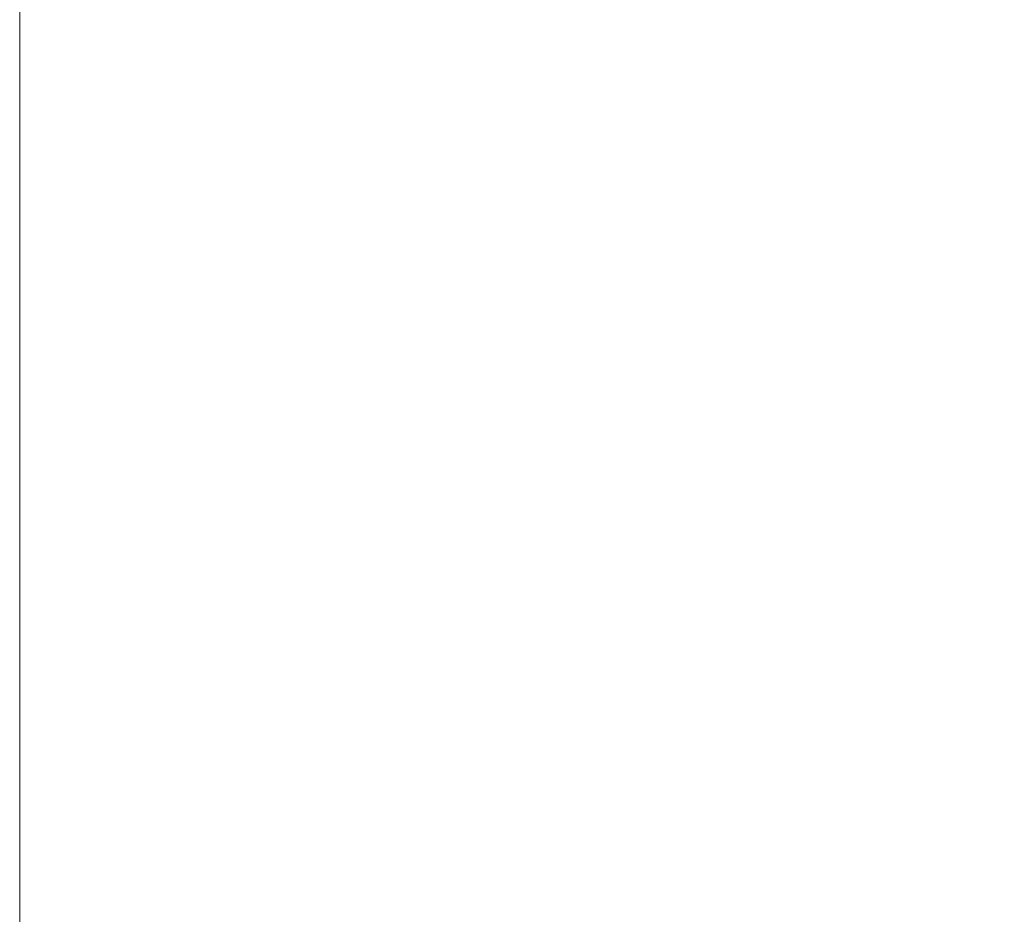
# Model space of a CAD drawing. Extents: x 5346 to 6510, y 24357 to 24612.
# Tile 2 of 18: x 5346 to 5420, y 24429 to 24495. Entities that reach past the tile are written whole.
import ezdxf
from ezdxf.enums import TextEntityAlignment as Align

# ---------------------------------------------------------------- set-up
doc = ezdxf.new("R2010")
doc.units = 0
doc.header["$MEASUREMENT"] = 0
doc.layers.add('B_ANNO_NOPLOT', color=47, linetype='Continuous', lineweight=18, plot=False)
doc.layers.add('B_ANNO_TEXT', color=7, linetype='Continuous', lineweight=18)
doc.styles.add('Annotative', font='calibri.ttf', dxfattribs={"height": 0.0625})

# ---------------------------------------------------------------- blocks, each defined once
blk = doc.blocks.new('*U139')
at = {"layer": 'B_ANNO_NOPLOT', "flags": 128}
blk.add_lwpolyline([(0, 0), (0, 252), (323.928, 252), (323.928, 238.855), (378, 238.855), (378, 40.5), (316.571, 40.5), (316.571, 0)], close=True, dxfattribs=at)
at = {"layer": 'B_ANNO_TEXT', "style": 'Annotative'}
for tag, p in [('NUMB', (319.797, 45.733, 0.842)), ('NAME', (326.372, 45.733, 0.842))]:
    blk.add_attdef(tag, text='', height=1.5, dxfattribs=at).set_placement(p, align=Align.MIDDLE_CENTER)

msp = doc.modelspace()

# ---------------------------------------------------------------- block references
msp.add_blockref('*U139', (5346.317, 24357.096))

doc.saveas('drawing.dxf')
